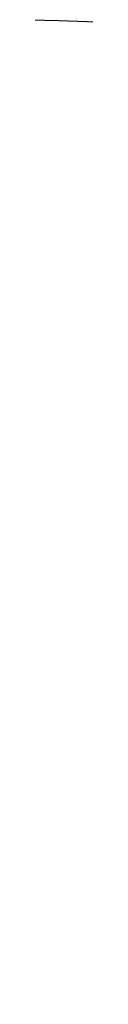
# Model space of a CAD drawing. Header units: millimetres. Extents: x 334 to 575, y 26 to 500.
# Tile 53 of 60: x 454.999 to 455.333, y 74.8 to 82.327. Entities that reach past the tile are written whole.
import ezdxf

# ---------------------------------------------------------------- set-up
doc = ezdxf.new("R2010")
doc.units = ezdxf.units.MM
doc.header["$LTSCALE"] = 47.498
doc.layers.get('0').update_dxf_attribs({"linetype": 'CONTINUOUS'})
doc.layers.add('KONSTR_EL', color=7, linetype='CONTINUOUS')

msp = doc.modelspace()

# ---------------------------------------------------------------- linework, layer by layer
at = {"color": 7, "linetype": 'CONTINUOUS'}
msp.add_arc((454.687, 65.3236), 95, 6.042328, 173.957672, dxfattribs=at)
at = {"layer": 'KONSTR_EL', "color": 4, "linetype": 'CONTINUOUS'}
for radius in [34, 27.2, 20.4]:
    msp.add_circle((454.687, 65.3236), radius, dxfattribs=at)
msp.add_arc((454.687, 65.3236), 17, 180, 90, dxfattribs=at)

doc.saveas('drawing.dxf')
